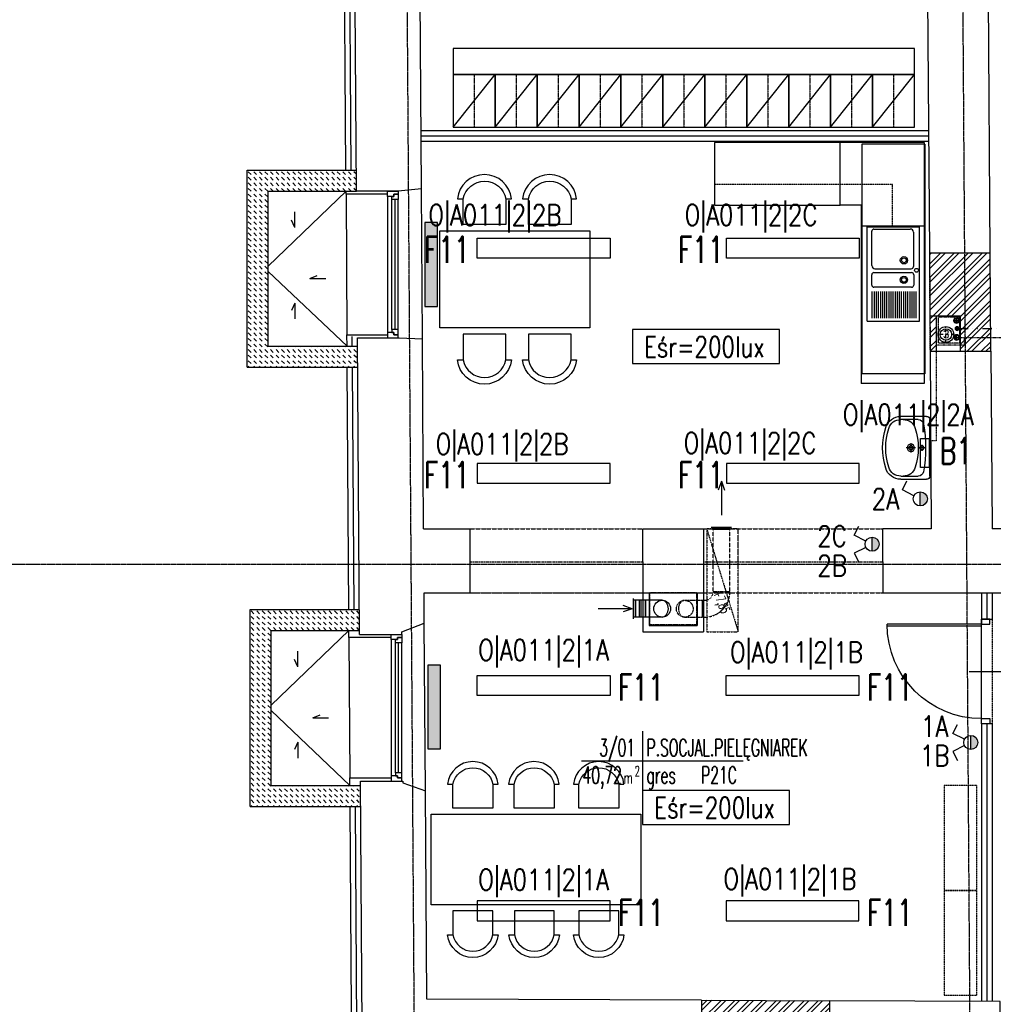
# Model space of a CAD drawing. Header units: inches. Extents: x -281236 to -70395, y 38777 to 102341.
# Tile 9 of 244: x -143289 to -142360, y 41201 to 42141. Entities that reach past the tile are written whole.
import ezdxf
from ezdxf.enums import TextEntityAlignment as Align

# ---------------------------------------------------------------- set-up
doc = ezdxf.new("R2010")
doc.units = ezdxf.units.IN
doc.header["$MEASUREMENT"] = 0
for name, pattern in [('00-inst$0$DASHDOT', [1, 0.5, -0.25, 0, -0.25]), ('CENTER', [2, 1.25, -0.25, 0.25, -0.25]), ('DASHDOT', [1, 0.5, -0.25, 0, -0.25]), ('DASHED', [0.75, 0.5, -0.25]), ('DASHED2', [0.375, 0.25, -0.125]), ('DIVIDE', [31.75, 12.7, -6.35, 0, -6.35, 0, -6.35])]:
    doc.linetypes.add(name, pattern=pattern)
doc.layers.get('0').update_dxf_attribs({"color": 101})
for name, color, linetype in [('beton_hatch', 145, 'Continuous'), ('Cieniutko', 8, 'Continuous'), ('Drz---drzwi', 5, 'Continuous'), ('E-90', 6, 'Continuous'), ('E-OPIS-POM', 6, 'Continuous'), ('E35', 6, 'Continuous'), ('Ins-kan', 54, 'Continuous'), ('Ins-went', 141, 'Continuous'), ('Ins-went-opis', 141, 'Continuous'), ('Ins-wod', 152, 'Continuous'), ('Mw-cr-rury', 160, 'DIVIDE'), ('Mw-wc-rury', 160, 'DASHDOT'), ('Okn---okna', 5, 'Continuous'), ('Os-osie glowne', 8, 'CENTER'), ('piony_K_nr', 240, 'Continuous'), ('Sc-cegla pelna', 32, 'Continuous'), ('Sc-cegla pelna-hatch', 8, 'Continuous'), ('Sc-gazobeton', 45, 'Continuous'), ('Sc-gk', 120, 'Continuous'), ('Sc-gk-hatch', 8, 'Continuous'), ('Sc-izolacja term-obrys', 132, 'Continuous'), ('Sc-izolacja term-styropian', 151, 'STYROPIAN-KA'), ('Sc-nad', 5, 'DASHED2'), ('Sc-nadproza kon', 5, 'DASHED2'), ('studzienki_widok', 52, 'Continuous'), ('Suf-widok', 8, 'Continuous'), ('W-otwor-strop', 126, 'Continuous'), ('Wyp-grzejniki', 56, 'Continuous'), ('Wyp-kuchnia', 71, 'Continuous'), ('Wyp-meble', 155, 'Continuous'), ('Wyp-sanitar', 131, 'Continuous')]:
    doc.layers.add(name, color=color, linetype=linetype)
doc.styles.add('KA wymiar', font='romans.shx', dxfattribs={"width": 0.6})
doc.styles.add('ROMANS', font='romans', dxfattribs={"width": 0.85})
doc.styles.add('TYTUL2', font='ARIAL.TTF')
doc.linetypes.add('BATTING', pattern='A,0.0001,-0.1,[134,ltypeshp.shx,S=0.1,R=0,X=-0.1,Y=0],-0.2,[134,ltypeshp.shx,S=0.1,R=180,X=0.1,Y=0],-0.1', length=0.4001)
doc.linetypes.add('STYROPIAN-KA', pattern='A,0.0001,-0.1,[135,ltypeshp.shx,S=0.1,R=0,X=-0.1,Y=0],0,[135,ltypeshp.shx,S=0.1,R=180,X=0.1,Y=0],-0.1', length=0.2001)
pattern_1 = [(45, (0.613, 0), (-6.6291261, 6.6291261), []), (45, (5.032, 0), (-6.6291261, 6.6291261), [])]

# ---------------------------------------------------------------- blocks, each defined once
blk = doc.blocks.new('_kdfjgkfh')
at = {"linetype": 'Continuous'}
for p, q in [((40, 0), (0, 0)), ((0, 0), (0, -50)), ((0, -50), (40, 0)), ((40, -50), (40, 0)), ((0, -50), (40, -50))]:
    blk.add_line(p, q, dxfattribs=at)
at = {"linetype": 'DASHED', "ltscale": 0.2}
blk.add_line((20, 0), (20, -50), dxfattribs=at)
blk = doc.blocks.new('W029')
for points in [[(-53.78, 76.9), (-59.03, 76.9, -0.895014), (-7.4, 76.9), (-12.96, 76.9, 0.825539), (-53.71, 76.86), (-53.71, 52.3), (-12.96, 52.3), (-12.96, 76.9)], [(8.36, 76.9), (3.1, 76.9, -0.895014), (54.73, 76.9), (49.18, 76.9, 0.825539), (8.43, 76.86), (8.43, 52.3), (49.18, 52.3), (49.18, 76.9)], [(-53.78, -76.9), (-59.03, -76.9, 0.895014), (-7.4, -76.9), (-12.96, -76.9, -0.825539), (-53.71, -76.86), (-53.71, -52.3), (-12.96, -52.3), (-12.96, -76.9)], [(8.36, -76.9), (3.1, -76.9, 0.895014), (54.73, -76.9), (49.18, -76.9, -0.825539), (8.43, -76.86), (8.43, -52.3), (49.18, -52.3), (49.18, -76.9)]]:
    blk.add_lwpolyline(points, format="xyb")
at = {"linetype": 'Continuous'}
blk.add_lwpolyline([(-71.54, 46.41), (71.54, 46.41), (71.54, -46.41), (-71.54, -46.41), (-71.54, 46.41)], dxfattribs=at)
blk = doc.blocks.new('W030')
for points in [[(-78.99, 71.86), (-83.9, 71.86, -0.895014), (-35.66, 71.86), (-40.84, 71.86, 0.825539), (-78.93, 71.83), (-78.93, 48.87), (-40.84, 48.87), (-40.84, 71.86)], [(-17.5, 71.86), (-22.41, 71.86, -0.895014), (25.83, 71.86), (20.64, 71.86, 0.825539), (-17.44, 71.83), (-17.44, 48.87), (20.64, 48.87), (20.64, 71.86)], [(41.09, 71.86), (36.18, 71.86, -0.895014), (84.42, 71.86), (79.23, 71.86, 0.825539), (41.15, 71.83), (41.15, 48.87), (79.23, 48.87), (79.23, 71.86)], [(-78.99, -71.86), (-83.9, -71.86, 0.895014), (-35.66, -71.86), (-40.84, -71.86, -0.825539), (-78.93, -71.83), (-78.93, -48.87), (-40.84, -48.87), (-40.84, -71.86)], [(-17.22, -71.86), (-22.13, -71.86, 0.895014), (26.11, -71.86), (20.92, -71.86, -0.825539), (-17.16, -71.83), (-17.16, -48.87), (20.92, -48.87), (20.92, -71.86)], [(41.09, -71.86), (36.18, -71.86, 0.895014), (84.42, -71.86), (79.23, -71.86, -0.825539), (41.15, -71.83), (41.15, -48.87), (79.23, -48.87), (79.23, -71.86)]]:
    blk.add_lwpolyline(points, format="xyb")
at = {"linetype": 'Continuous'}
blk.add_lwpolyline([(-100, 43.37), (100, 43.37), (100, -43.37), (-100, -43.37), (-100, 43.37)], dxfattribs=at)
blk = doc.blocks.new('pow')
for p, q in [((0, 0.523), (0, -0.523)), ((-1.075, 0), (1.78, 0))]:
    blk.add_line(p, q)
at = {"style": 'KA wymiar', "width": 0.6}
for s, height, p in [('2', 0.18, (-0.139, -0.27)), ('m', 0.21, (-0.333, -0.401))]:
    blk.add_text(s, height=height, dxfattribs=at).set_placement(p)
for tag, p in [('01', (-0.131, 0.084)), ('000.00', (-0.364, -0.401))]:
    blk.add_attdef(tag, text='', height=0.3, dxfattribs=at).set_placement(p, align=Align.RIGHT)
for tag, p in [('POMIESZCZENIE', (0.071, 0.084)), ('POSADZKA', (0.071, -0.401))]:
    blk.add_attdef(tag, p, '', height=0.3, dxfattribs=at)
blk = doc.blocks.new('_0630_DRZWI_90')
at = {"ltscale": 7}
for p, q in [((5, 8), (5, 98)), ((6.8, 8), (6.8, 97.98))]:
    blk.add_line(p, q, dxfattribs=at)
at = {"ltscale": 25}
for p, q in [((50, 19.7), (50, -28.9)), ((5, 8), (0, 8)), ((0, 8), (5, 8)), ((0, 0), (0, 8)), ((5, 0), (0, 0)), ((5, 0), (0, 0)), ((95, 8), (5, 8)), ((5, 8), (5, 0)), ((95, 8), (95, 0)), ((100, 8), (95, 8)), ((95, 0), (100, 0)), ((95, 0), (100, 0)), ((100, 0), (100, 8))]:
    blk.add_line(p, q, dxfattribs=at)
at = {"ltscale": 7}
blk.add_arc((5, 8), 90, 0, 90, dxfattribs=at)
blk = doc.blocks.new('ramiak140')
at = {"layer": 'Okn---okna'}
for p, q in [((-10, 135), (-10, 5)), ((-6, 8), (-6, 132)), ((-3, 8), (-3, 132)), ((0, 8), (0, 132))]:
    blk.add_line(p, q, dxfattribs=at)
for points in [[(-10, 135), (-10, 140), (0, 140), (0, 137), (-4, 137), (-4, 135)], [(-6, 132), (-6, 135), (-4, 135), (-4, 137), (0, 137), (0, 135), (0, 132)], [(-10, 5), (-10, 0), (0, 0), (0, 3), (-4, 3), (-4, 5)], [(-6, 8), (-6, 5), (-4, 5), (-4, 3), (0, 3), (0, 5), (0, 8)]]:
    blk.add_lwpolyline(points, close=True, dxfattribs=at)
blk = doc.blocks.new('umywalka_60x45')
at = {"ltscale": 25}
for p, q in [((-27, 0), (27, 0)), ((-30, -27.72), (-30, -3)), ((3, -7.5), (-3, -7.5)), ((0, -4.5), (0, -10.5)), ((30, -3), (30, -27.72)), ((-27, -27.72), (-27, -11.03)), ((4.5, -18), (-4.5, -18)), ((0, -13.5), (0, -22.5)), ((27, -11.03), (27, -27.72))]:
    blk.add_line(p, q, dxfattribs=at)
for centre, radius in [((0, -7.5), 2), ((0, -18), 3.5), ((0, -18), 2)]:
    blk.add_circle(centre, radius, dxfattribs=at)
for centre, radius, start, end in [((27, -3), 3, 0, 90), ((-27, -3), 3, 90, 180), ((-22, -11.03), 5, 100.52627, 180), ((0, -129.43), 125.43, 79.47373, 100.52627), ((22, -11.03), 5, 0, 79.47373), ((-15, -25.28), 12, 107.3129, 180), ((0, -73.4), 62.4, 72.6871, 107.3129), ((15, -25.28), 12, 0, 72.6871), ((-15, -27.72), 15, 180, 252.6871), ((-15, -27.72), 12, 180, 252.6871), ((15, -27.72), 12, 287.3129, 0), ((15, -27.72), 15, 287.3129, 0), ((0, 20.4), 65.4, 252.6871, 287.3129), ((0, 20.4), 62.4, 252.6871, 287.3129)]:
    blk.add_arc(centre, radius, start, end, dxfattribs=at)
blk = doc.blocks.new('zlew_A')
at = {"layer": 'Wyp-kuchnia', "color": 155}
for p, q in [((5, -169.11), (5, -79.11)), ((5, -79.11), (55, -79.11)), ((9.5, -115.93), (9.5, -83.11)), ((11.5, -81.11), (46.19, -81.11)), ((49.19, -84.11), (49.19, -116.93)), ((55, -169.11), (55, -79.11)), ((12.5, -118.93), (47.19, -118.93)), ((9.5, -134.61), (9.5, -124.61)), ((11.5, -122.61), (47.5, -122.61)), ((49.5, -124.61), (49.5, -134.61)), ((10, -166.11), (10, -140.61)), ((47.5, -136.61), (11.5, -136.61)), ((12, -166.11), (12, -140.61)), ((14, -166.11), (14, -140.61)), ((16, -166.11), (16, -140.61)), ((18, -166.11), (18, -140.61)), ((20, -166.11), (20, -140.61)), ((22, -166.11), (22, -140.61)), ((24, -166.11), (24, -140.61)), ((26, -166.11), (26, -140.61)), ((28, -166.11), (28, -140.61)), ((30, -166.11), (30, -140.61)), ((32, -166.11), (32, -140.61)), ((34, -166.11), (34, -140.61)), ((36, -166.11), (36, -140.61)), ((38, -166.11), (38, -140.61)), ((40, -166.11), (40, -140.61)), ((42, -166.11), (42, -140.61)), ((44, -166.11), (44, -140.61)), ((46, -166.11), (46, -140.61)), ((48, -166.11), (48, -140.61)), ((50, -166.11), (50, -140.61)), ((52, -166.11), (52, -140.61)), ((5, -169.11), (55, -169.11))]:
    blk.add_line(p, q, dxfattribs=at)
for centre, radius in [((40.17, -110.92), 3.5), ((40.17, -110.92), 2.25), ((52.13, -120.42), 1.82), ((40.17, -129.55), 3.5), ((40.17, -129.55), 2.25)]:
    blk.add_circle(centre, radius, dxfattribs=at)
for centre, radius, start, end in [((11.5, -83.11), 2, 90, 180), ((46.19, -84.11), 3, 0, 90), ((12.5, -115.93), 3, 180, 270), ((47.19, -116.93), 2, 270, 0), ((11.5, -124.61), 2, 90, 180), ((47.5, -124.61), 2, 0, 90), ((11.5, -134.61), 2, 180, 270), ((47.5, -134.61), 2, 270, 0)]:
    blk.add_arc(centre, radius, start, end, dxfattribs=at)
at = {"layer": 'Wyp-meble'}
for p, q in [((0, 0), (0, -219.11)), ((60, 0), (0, 0)), ((60, 0), (60, -219.11)), ((60, -219.11), (0, -219.11))]:
    blk.add_line(p, q, dxfattribs=at)
blk = doc.blocks.new('0630_STRZAŁKA')
at = {"ltscale": 0.5}
for points in [[(0, 0), (-3.03, -8.56)], [(0, 0), (0, -32.43)], [(0, 0), (3.03, -8.56)]]:
    blk.add_lwpolyline(points, dxfattribs=at)
blk = doc.blocks.new('_gslkflhklgj')
at = {"linetype": '00-inst$0$DASHDOT', "ltscale": 5}
for p, q in [((7.5, 0), (-7.5, 0)), ((0, -7.5), (0, 7.5))]:
    blk.add_line(p, q, dxfattribs=at)
for radius in [7.5, 5.5]:
    blk.add_circle((0, 0), radius)
blk = doc.blocks.new('pion_woda')
at = {"layer": 'Ins-wod'}
for p, q in [((3, 0), (-3, 0)), ((0, 3), (0, -3))]:
    blk.add_line(p, q, dxfattribs=at)
for centre, radius in [((0, 0.02), 2.55), ((0, 0), 2)]:
    blk.add_circle(centre, radius, dxfattribs=at)
blk = doc.blocks.new('pion_mały')
at = {"layer": 'Ins-wod'}
for p, q in [((0, 2.08), (0, -2.12)), ((2.1, -0.02), (-2.1, -0.02))]:
    blk.add_line(p, q, dxfattribs=at)
for centre, radius in [((0, 0), 1.79), ((0, -0.02), 1.4)]:
    blk.add_circle(centre, radius, dxfattribs=at)
blk = doc.blocks.new('_vxkdjhgkljhkgjhk')
for q in [(14, 6), (30.2, 0)]:
    blk.add_line((0, 0), q)
blk = doc.blocks.new('G_80')
at = {"layer": 'Wyp-grzejniki'}
h = blk.add_hatch(dxfattribs=at)
h.set_pattern_fill('DOTS', color=256, scale=0.5, angle=90, style=0)
h.set_pattern_definition([(90, (-37823.9399, -77504.90915), (-0.79375, 0.396875), [0, -0.79375])])
h.paths.add_polyline_path([(80, -12), (80, 0), (0, 0), (0, -12)])
blk.add_lwpolyline([(0, 0), (0, -12), (80, -12), (80, 0)], close=True, dxfattribs=at)

msp = doc.modelspace()

# ---------------------------------------------------------------- hatches: boundary and pattern name
at = {"layer": 'beton_hatch'}
h = msp.add_hatch(dxfattribs=at)
h.set_pattern_fill('DASH', color=256, scale=30, angle=135, style=0)
h.set_pattern_definition([(135, (-98679.7023, 183930.568), (-5.30330086, 8e-16), [3.75, -3.75])])
h.paths.add_polyline_path([(-143071.93, 41905.68), (-143071.93, 41900.68), (-143051.93, 41900.68), (-143051.93, 41905.68)])
h.paths.add_polyline_path([(-143071.93, 41997.18), (-143071.93, 41905.68), (-143051.93, 41905.68), (-143051.93, 41977.18), (-142967.86, 41977.18), (-142967.86, 41997.18)])
h.paths.add_polyline_path([(-143071.93, 41900.68), (-143071.93, 41809.18), (-142967.87, 41809.18), (-142967.87, 41829.18), (-143051.93, 41829.18), (-143051.93, 41900.68)])
h = msp.add_hatch(dxfattribs=at)
h.set_pattern_fill('DASH', color=256, scale=30, angle=135, style=0)
h.set_pattern_definition([(135, (-98676.9024, 183511.493), (-5.30330086, 8e-16), [3.75, -3.75])])
h.paths.add_polyline_path([(-143069.13, 41486.61), (-143069.13, 41481.61), (-143049.13, 41481.61), (-143049.13, 41486.61)])
h.paths.add_polyline_path([(-143069.13, 41578.11), (-143069.13, 41486.61), (-143049.13, 41486.61), (-143049.13, 41558.11), (-142965.06, 41558.11), (-142965.06, 41578.11)])
h.paths.add_polyline_path([(-143069.13, 41481.61), (-143069.13, 41390.11), (-142965.07, 41390.11), (-142965.07, 41410.11), (-143049.13, 41410.11), (-143049.13, 41481.61)])
at = {"layer": 'E35'}
for points in [[(-142430.02, 41676.8, 0.414214), (-142423.27, 41683.55, 0.414214), (-142430.02, 41690.3)], [(-142475.97, 41633.58, 0.414214), (-142469.22, 41640.33, 0.414214), (-142475.97, 41647.08)], [(-142381.84, 41444.4, 0.414214), (-142375.09, 41451.15, 0.414214), (-142381.84, 41457.9)]]:
    msp.add_hatch(color=256, dxfattribs=at).paths.add_polyline_path(points)
at = {"layer": 'Sc-cegla pelna-hatch'}
h = msp.add_hatch(dxfattribs=at)
h.set_pattern_fill('ANSI32', color=256, scale=25, style=0)
h.set_pattern_definition(pattern_1)
h.paths.add_polyline_path([(-142363.35, 41918.36), (-142387.35, 41918.36), (-142386.73, 41824.36), (-142362.73, 41824.36)])
h.paths.add_polyline_path([(-142420.95, 41858.16), (-142391.69, 41858.16), (-142391.69, 41824.36), (-142386.73, 41824.36), (-142387.35, 41918.36), (-142421.36, 41918.36)])
h = msp.add_hatch(dxfattribs=at)
h.set_pattern_fill('ANSI32', color=256, scale=25, style=0)
h.set_pattern_definition(pattern_1)
h.paths.add_polyline_path([(-142414.95, 41858.16), (-142420.95, 41858.16), (-142420.73, 41824.36), (-142414.8, 41824.36), (-142414.8, 41830.08), (-142414.77, 41830.08)])
h = msp.add_hatch(dxfattribs=at)
h.set_pattern_fill('ANSI32', color=256, scale=25, style=0)
h.set_pattern_definition(pattern_1)
h.paths.add_polyline_path([(-142516.56, 41204.64), (-142638.56, 41205.14), (-142638.56, 41133.14), (-142516.56, 41132.64)])

# ---------------------------------------------------------------- linework, layer by layer
at = {"color": 5, "linetype": 'Continuous', "lineweight": -2}
for p, q in [((-142627.68, 41654.96), (-142611.68, 41654.96)), ((-142611.68, 41654.96), (-142627.68, 41654.96)), ((-142637.66, 41570.76), (-142637.66, 41586.76))]:
    msp.add_line(p, q, dxfattribs=at)
at = {"layer": 'Cieniutko'}
for p, q in [((-142977.74, 41977.18), (-143051.93, 41905.68)), ((-143051.93, 41900.68), (-142976.8, 41829.18)), ((-142974.99, 41558.11), (-143049.13, 41486.61)), ((-143049.13, 41481.61), (-142973.97, 41410.11))]:
    msp.add_line(p, q, dxfattribs=at)
at = {"layer": 'E35'}
for p, q in [((-142447.09, 41692.1), (-142442.82, 41700.63)), ((-142436.06, 41686.57), (-142447.09, 41692.1)), ((-142430.02, 41676.8), (-142430.02, 41690.3)), ((-142493.04, 41648.87), (-142488.76, 41657.41)), ((-142482, 41643.35), (-142493.04, 41648.87)), ((-142475.97, 41633.58), (-142475.97, 41647.08)), ((-142482, 41637.3), (-142493.04, 41631.78)), ((-142493.04, 41631.78), (-142488.76, 41623.24)), ((-142398.91, 41459.7), (-142394.63, 41468.24)), ((-142387.87, 41454.18), (-142398.91, 41459.7)), ((-142381.84, 41444.4), (-142381.84, 41457.9)), ((-142387.87, 41448.13), (-142398.91, 41442.61)), ((-142398.91, 41442.61), (-142394.63, 41434.07))]:
    msp.add_line(p, q, dxfattribs=at)
for points in [[(-142852.54, 41932.37), (-142725.94, 41932.37), (-142725.94, 41913.37), (-142852.54, 41913.37)], [(-142614.9, 41932.37), (-142488.3, 41932.37), (-142488.3, 41913.37), (-142614.9, 41913.37)], [(-142429.83, 41741.12), (-142421.56, 41741.12), (-142421.56, 41713.42), (-142429.83, 41713.42)], [(-142852.54, 41698.41), (-142725.94, 41698.41), (-142725.94, 41717.41), (-142852.54, 41717.41)], [(-142614.9, 41698.41), (-142488.3, 41698.41), (-142488.3, 41717.41), (-142614.9, 41717.41)], [(-142852.54, 41514.89), (-142725.94, 41514.89), (-142725.94, 41495.89), (-142852.54, 41495.89)], [(-142615.14, 41514.89), (-142488.54, 41514.89), (-142488.54, 41495.89), (-142615.14, 41495.89)], [(-142852.54, 41280.93), (-142725.94, 41280.93), (-142725.94, 41299.93), (-142852.54, 41299.93)], [(-142615.14, 41280.93), (-142488.54, 41280.93), (-142488.54, 41299.93), (-142615.14, 41299.93)]]:
    msp.add_lwpolyline(points, close=True, dxfattribs=at)
at = {"layer": 'E35', "linetype": 'Continuous', "ltscale": 0.3}
for points in [[(-142704.66, 41812.78), (-142564.32, 41812.78), (-142564.32, 41845.06), (-142704.66, 41845.06)], [(-142694.94, 41373.02), (-142554.61, 41373.02), (-142554.61, 41405.3), (-142694.94, 41405.3)]]:
    msp.add_lwpolyline(points, close=True, dxfattribs=at)
at = {"layer": 'E35'}
for centre in [(-142430.02, 41683.55), (-142475.97, 41640.33), (-142381.84, 41451.15)]:
    msp.add_circle(centre, 6.75, dxfattribs=at)
at = {"layer": 'Ins-went'}
for p, q in [((-142629.43, 41656.46), (-142609.93, 41656.46)), ((-142611.68, 41654.46), (-142627.68, 41654.46)), ((-142703.68, 41569.01), (-142703.68, 41588.51)), ((-142701.68, 41586.76), (-142703.68, 41586.76)), ((-142701.68, 41586.76), (-142701.68, 41570.76)), ((-142701.68, 41570.76), (-142701.68, 41586.76)), ((-142692.18, 41586.76), (-142701.68, 41586.76)), ((-142697.68, 41570.76), (-142697.68, 41586.76)), ((-142696.18, 41570.76), (-142696.18, 41586.76)), ((-142692.18, 41570.76), (-142692.18, 41586.76)), ((-142676.18, 41586.76), (-142692.18, 41586.76)), ((-142692.18, 41586.76), (-142692.18, 41570.76)), ((-142701.68, 41570.76), (-142703.68, 41570.76)), ((-142692.18, 41570.76), (-142701.68, 41570.76)), ((-142676.18, 41570.76), (-142692.18, 41570.76))]:
    msp.add_line(p, q, dxfattribs=at)
at = {"layer": 'Ins-went', "linetype": 'DASHED', "ltscale": 0.4}
for p, q in [((-142627.68, 41654.46), (-142627.68, 41656.46)), ((-142627.68, 41594.76), (-142627.68, 41654.96)), ((-142611.68, 41654.46), (-142611.68, 41656.46)), ((-142611.68, 41594.76), (-142611.68, 41654.96)), ((-142637.66, 41586.76), (-142635.68, 41586.76, 4312))]:
    msp.add_line(p, q, dxfattribs=at)
at = {"layer": 'Ins-went', "linetype": 'DASHED', "ltscale": 0.2}
for p, q in [((-142611.68, 41594.76), (-142627.68, 41594.76)), ((-142654.68, 41586.76), (-142637.66, 41586.76))]:
    msp.add_line(p, q, dxfattribs=at)
msp.add_lwpolyline([(-142654.68, 41570.76), (-142635.68, 41570.76)], dxfattribs=at)
at = {"layer": 'Ins-went'}
msp.add_circle((-142676.18, 41578.76), 8, dxfattribs=at)
at = {"layer": 'Ins-went', "linetype": 'DASHED', "ltscale": 0.2}
msp.add_circle((-142654.68, 41578.76), 8, dxfattribs=at)
msp.add_circle((-142654.68, 41578.76), 8, dxfattribs=at)
msp.add_arc((-142635.68, 41594.76, 4312), 8, 270, 0, dxfattribs=at)
at = {"layer": 'Ins-went', "linetype": 'DASHED', "ltscale": 0.4}
msp.add_arc((-142635.68, 41594.76, 4312), 24, 270, 0, dxfattribs=at)
at = {"layer": 'Ins-went'}
msp.add_ellipse((-142676.18, 41578.76), major_axis=(0, 8), ratio=0.75, start_param=3.141593, end_param=6.283185, dxfattribs=at)
at = {"layer": 'Ins-went', "linetype": 'DASHED', "ltscale": 0.2}
msp.add_ellipse((-142654.68, 41578.76), major_axis=(0, -8), ratio=0.75, start_param=3.141593, end_param=6.283185, dxfattribs=at)
at = {"layer": 'Mw-cr-rury', "ltscale": 0.7}
msp.add_line((-142393.17, 41846.05), (-142278.45, 41846.05), dxfattribs=at)
at = {"layer": 'Mw-wc-rury', "ltscale": 0.8}
for p, q in [((-142393.33, 41837.6), (-142294.02, 41837.6)), ((-142388.14, 41837.6), (-142388.14, 41830.08)), ((-142388.14, 41830.08), (-142414.8, 41830.08))]:
    msp.add_line(p, q, dxfattribs=at)
at = {"layer": 'Mw-wc-rury'}
for p, q in [((-142414.8, 41830.08), (-142414.8, 41738.99)), ((-142414.8, 41738.99), (-142420.12, 41738.99))]:
    msp.add_line(p, q, dxfattribs=at)
at = {"layer": 'Okn---okna'}
for p, q in [((-142904.82, 41836.34), (-142905.79, 41979.34)), ((-142977.72, 41974.18), (-142976.87, 41840.18)), ((-142901.94, 41405.1), (-142903.2, 41564.84)), ((-142974.95, 41551.31), (-142974.02, 41417.31))]:
    msp.add_line(p, q, dxfattribs=at)
at = {"layer": 'Os-osie glowne'}
for p, q in [((-142907.44, 40431.76), (-142935.84, 44583.07)), ((-142377.42, 40431.76), (-142405.82, 44583.07))]:
    msp.add_line(p, q, dxfattribs=at)
msp.add_lwpolyline([(-143378.77, 41621.16), (-138190.25, 41621.16)], dxfattribs=at)
at = {"layer": 'Sc-cegla pelna'}
for p, q in [((-142363.35, 41918.36), (-142367.07, 42474.36)), ((-142905.79, 41979.34), (-142907.98, 42288.77)), ((-142423.67, 42265.16), (-142421.36, 41918.36)), ((-142421.36, 41918.36), (-142363.35, 41918.36)), ((-142903.74, 41654.97), (-142904.82, 41836.34)), ((-142420.73, 41824.36), (-142362.73, 41824.36)), ((-142903.74, 41654.97), (-142859.8, 41654.97)), ((-142865.68, 41654.97), (-142862.68, 41654.97)), ((-142859.8, 41654.97), (-142859.8, 41623.34)), ((-142694.68, 41654.97), (-142636.68, 41654.97)), ((-142694.68, 41623.34), (-142694.68, 41654.97)), ((-142636.68, 41654.97), (-142636.68, 41623.34)), ((-142465.72, 41623.34), (-142465.72, 41654.96)), ((-142859.8, 41623.34), (-142859.8, 41593.76)), ((-142694.68, 41623.34), (-142694.68, 41593.76)), ((-142636.68, 41623.34), (-142636.68, 41593.76)), ((-142465.72, 41623.34), (-142465.72, 41593.76)), ((-142903.2, 41564.84), (-142903.37, 41593.76)), ((-142903.37, 41593.76), (-142859.8, 41593.76)), ((-142694.68, 41593.76), (-142636.68, 41593.76)), ((-142959.69, 40768.46), (-142964, 41414.31)), ((-142900.61, 41206.21), (-142901.94, 41405.1))]:
    msp.add_line(p, q, dxfattribs=at)
for points in [[(-142905.79, 41979.34), (-142928.03, 41977.18), (-142928.03, 41977.18), (-142967.74, 41977.18), (-142969.92, 42288.77)], [(-142966.85, 41837.18), (-142926.9, 41837.18), (-142926.9, 41837.18), (-142904.82, 41836.34)], [(-142964.97, 41554.31), (-142966.85, 41837.18)], [(-142420.73, 41824.36), (-142419.6, 41654.96), (-142465.72, 41654.96)], [(-142362.73, 41824.36), (-142361.59, 41654.96)], [(-142465.72, 41593.76), (-142346.85, 41593.76), (-142346.85, 41654.96), (-142361.59, 41654.96)], [(-142964.94, 41554.31), (-142924.61, 41554.31), (-142924.63, 41556.64), (-142903.2, 41564.84)], [(-142963.97, 41414.31), (-142923.47, 41414.31), (-142923.46, 41412.64), (-142901.94, 41405.1)], [(-142638.56, 41205.14), (-142900.61, 41206.21)], [(-142638.56, 41205.14), (-142638.56, 41133.14)], [(-142516.56, 41132.64), (-142353.85, 41131.98), (-142353.85, 41203.98), (-142516.56, 41204.64)], [(-142516.56, 41204.64), (-142516.56, 41132.64)]]:
    msp.add_lwpolyline(points, dxfattribs=at)
at = {"layer": 'Sc-gazobeton'}
for p in [(-142420.95, 41858.16), (-142391.69, 41824.36)]:
    msp.add_line(p, (-142391.69, 41858.16), dxfattribs=at)
for points in [[(-142421.36, 41918.36), (-142420.73, 41824.36)], [(-142362.73, 41824.36), (-142363.35, 41918.36)], [(-142414.95, 41858.16), (-142414.73, 41824.4)], [(-142638.56, 41205.14), (-142516.56, 41204.64)]]:
    msp.add_lwpolyline(points, dxfattribs=at)
at = {"layer": 'Sc-gk'}
for p, q in [((-142906.19, 42034.97), (-142422.13, 42034.97)), ((-142906.12, 42024.97), (-142422.07, 42024.97)), ((-142694.68, 41593.76), (-142694.68, 41556.76)), ((-142688.68, 41593.76), (-142688.68, 41562.76)), ((-142642.68, 41593.76), (-142642.68, 41562.76)), ((-142636.68, 41593.76), (-142636.68, 41556.76)), ((-142371.59, 41593.76), (-142371.59, 41568.87)), ((-142361.59, 41593.76), (-142361.59, 41568.87)), ((-142371.59, 41568.87), (-142361.59, 41568.87)), ((-142694.68, 41556.76), (-142636.68, 41556.76)), ((-142688.68, 41562.76), (-142642.68, 41562.76)), ((-142371.59, 41468.87), (-142371.59, 41204.05)), ((-142361.59, 41468.87), (-142371.59, 41468.87)), ((-142361.59, 41468.87), (-142361.59, 41204.01))]:
    msp.add_line(p, q, dxfattribs=at)
at = {"layer": 'Sc-gk-hatch', "linetype": 'BATTING', "ltscale": 0.22}
for p, q in [((-142906.12, 42029.97), (-142422.07, 42029.97)), ((-142366.59, 41593.76), (-142366.59, 41568.87)), ((-142366.59, 41468.87), (-142366.59, 41204.05))]:
    msp.add_line(p, q, dxfattribs=at)
at = {"layer": 'Sc-izolacja term-obrys'}
for points in [[(-142977.88, 41997.18), (-142979.56, 42237.86)], [(-142938.03, 41974.18), (-142977.72, 41974.18), (-142977.74, 41977.18)], [(-142976.8, 41829.18), (-142976.87, 41840.18), (-142938.03, 41840.18)], [(-142975.13, 41578.11), (-142976.66, 41809.18)], [(-142934.61, 41551.31), (-142974.95, 41551.31), (-142974.99, 41558.11)], [(-142973.97, 41410.11), (-142974.02, 41417.31), (-142934.61, 41417.31)], [(-142751.76, 40758.67), (-142969.62, 40758.45), (-142973.84, 41390.11)]]:
    msp.add_lwpolyline(points, dxfattribs=at)
at = {"layer": 'Sc-izolacja term-styropian', "linetype": 'BATTING', "ltscale": 0.25}
for p, q in [((-142971.79, 41829.18), (-142971.84, 41838.37)), ((-142964.65, 40763.46), (-142968.84, 41390.11))]:
    msp.add_line(p, q, dxfattribs=at)
for points in [[(-142972.88, 41997.18), (-142974.56, 42237.86)], [(-142970.13, 41578.6), (-142971.66, 41809.18)]]:
    msp.add_lwpolyline(points, dxfattribs=at)
at = {"layer": 'Sc-nad', "ltscale": 4}
for p, q in [((-142859.8, 41623.34), (-142694.68, 41623.34)), ((-142636.68, 41623.34), (-142465.72, 41623.34)), ((-142859.8, 41593.76), (-142694.68, 41593.76))]:
    msp.add_line(p, q, dxfattribs=at)
at = {"layer": 'Sc-nad'}
msp.add_line((-142361.59, 41568.87), (-142361.59, 41468.87), dxfattribs=at)
msp.add_lwpolyline([(-142421.36, 41918.36), (-142420.73, 41824.36)], dxfattribs=at)
at = {"layer": 'Sc-nadproza kon', "linetype": 'DASHDOT', "ltscale": 0.5}
for p, q in [((-142859.8, 41654.97), (-142694.68, 41654.97)), ((-142636.68, 41654.97), (-142465.72, 41654.96)), ((-142859.8, 41593.76), (-142694.68, 41593.76)), ((-142636.68, 41593.76), (-142465.72, 41593.76)), ((-142636.68, 41593.76), (-142465.72, 41593.76)), ((-142636.68, 41593.76), (-142465.72, 41593.76))]:
    msp.add_line(p, q, dxfattribs=at)
at = {"layer": 'studzienki_widok'}
for p, q in [((-143071.93, 41809.18), (-143071.93, 41997.18)), ((-143071.93, 41997.18), (-142967.88, 41997.18)), ((-143051.93, 41829.18), (-143051.93, 41977.18)), ((-143051.93, 41977.18), (-142967.74, 41977.18)), ((-143051.93, 41829.18), (-142966.8, 41829.18)), ((-143071.93, 41809.18), (-142966.66, 41809.18)), ((-143069.13, 41390.11), (-143069.13, 41578.11)), ((-143069.13, 41578.11), (-142965.13, 41578.11)), ((-143049.13, 41410.11), (-143049.13, 41558.11)), ((-143049.13, 41558.11), (-142964.99, 41558.11)), ((-143049.13, 41410.11), (-142963.97, 41410.11)), ((-143069.13, 41390.11), (-142963.84, 41390.11))]:
    msp.add_line(p, q, dxfattribs=at)
at = {"layer": 'Suf-widok', "linetype": 'DIVIDE', "ltscale": 0.02}
msp.add_line((-142633.68, 41654.97), (-142603.68, 41556.76), dxfattribs=at)
msp.add_lwpolyline([(-142603.68, 41654.97), (-142633.68, 41654.97), (-142633.68, 41556.76), (-142603.68, 41556.76)], close=True, dxfattribs=at)
at = {"layer": 'W-otwor-strop', "linetype": 'DASHED2', "ltscale": 0.3}
for points in [[(-142412.69, 41857.16), (-142392.69, 41857.16), (-142392.69, 41832.16), (-142412.69, 41832.16)], [(-142688.18, 41563.76), (-142643.18, 41563.76), (-142643.18, 41593.76), (-142688.18, 41593.76)]]:
    msp.add_lwpolyline(points, close=True, dxfattribs=at)
at = {"layer": 'Wyp-meble'}
for p, q in [((-142426.4, 42023.73), (-142506.4, 42023.73)), ((-142426.4, 42023.73), (-142426.4, 41943.73)), ((-142426.4, 42022.11), (-142426.4, 41793.73)), ((-142486.4, 41963.73), (-142506.4, 41963.73)), ((-142486.4, 41963.73), (-142486.4, 41793.73)), ((-142426.4, 41943.73), (-142486.4, 41943.73)), ((-142426.4, 41793.73), (-142486.4, 41793.73))]:
    msp.add_line(p, q, dxfattribs=at)
at = {"layer": 'Wyp-meble', "linetype": 'DASHED2'}
for p in [(-142506.4, 41983.73), (-142456.4, 41943.73)]:
    msp.add_line(p, (-142456.4, 41983.73), dxfattribs=at)
at = {"layer": 'Wyp-meble'}
for points in [[(-142875.49, 42113.38), (-142875.49, 42088.38), (-142435.49, 42088.38), (-142435.49, 42113.38)], [(-142506.4, 41963.73), (-142506.4, 42023.73), (-142626.4, 42023.73), (-142626.4, 41963.73)]]:
    msp.add_lwpolyline(points, close=True, dxfattribs=at)
at = {"layer": 'Wyp-meble', "linetype": 'DASHED2'}
for points in [[(-142626.4, 41983.73), (-142506.4, 41983.73), (-142506.4, 42023.73), (-142626.4, 42023.73)], [(-142407.21, 41410.05), (-142407.21, 41310.05), (-142376.21, 41310.05), (-142376.21, 41410.05)], [(-142407.21, 41310.05), (-142407.21, 41210.05), (-142376.21, 41210.05), (-142376.21, 41310.05)]]:
    msp.add_lwpolyline(points, close=True, dxfattribs=at)

# ---------------------------------------------------------------- block references
msp.add_blockref('zlew_A', (-142485.78, 42022.11))
at = {"extrusion": (0, 0, -1), "zscale": -1, "rotation": 270}
for name, p in [('pion_woda', (142395.49, 41853.77)), ('pion_mały', (142394.96, 41846.05)), ('pion_woda', (142395.33, 41837.6))]:
    msp.add_blockref(name, p, dxfattribs=at)
at = {"layer": 'Cieniutko', "linetype": 'Continuous', "yscale": 0.5, "zscale": 0.5, "rotation": 90}
for p, xscale in [((-143026.66, 41942.39), 0.5), ((-143026.66, 41870.45), -0.5), ((-143023.86, 41523.31), 0.5), ((-143023.86, 41451.38), -0.5)]:
    msp.add_blockref('_vxkdjhgkljhkgjhk', p, dxfattribs=dict(at, xscale=xscale))
at = {"layer": 'Cieniutko', "linetype": 'Continuous', "xscale": 0.5, "yscale": 0.5, "zscale": 0.5}
for p in [(-143012.21, 41893.7), (-143009.41, 41474.63)]:
    msp.add_blockref('_vxkdjhgkljhkgjhk', p, dxfattribs=at)
at = {"layer": 'Drz---drzwi', "xscale": -1, "rotation": 90}
msp.add_blockref('_0630_DRZWI_90', (-142363.59, 41568.87), dxfattribs=at)
at = {"layer": 'E-OPIS-POM', "xscale": 54, "yscale": 54, "zscale": 54}
msp.add_blockref('pow', (-142694.94, 41433.54), dxfattribs=at).add_auto_attribs({'000.00': '40,72', '01': '3/01', 'POMIESZCZENIE': 'P.SOCJAL.PIELĘGNIAREK', 'POSADZKA': 'gres   P21C'})
at = {"layer": 'Ins-kan'}
msp.add_blockref('_gslkflhklgj', (-142405.55, 41840.4), dxfattribs=at)
at = {"layer": 'Ins-went-opis'}
msp.add_blockref('0630_STRZAŁKA', (-142619.68, 41700.42), dxfattribs=at)
at = {"layer": 'Ins-went-opis', "rotation": 270}
msp.add_blockref('0630_STRZAŁKA', (-142704.85, 41578.76), dxfattribs=at)
at = {"layer": 'Okn---okna'}
for p in [(-142928.03, 41837.18), (-142924.61, 41414.31)]:
    msp.add_blockref('ramiak140', p, dxfattribs=at)
at = {"layer": 'Wyp-grzejniki', "rotation": 90}
for p in [(-142902.45, 41867.18), (-142899.57, 41444.97)]:
    msp.add_blockref('G_80', p, dxfattribs=at)
at = {"layer": 'Wyp-meble'}
for p in [(-142875.49, 42088.38), (-142835.49, 42088.38), (-142795.49, 42088.38), (-142755.49, 42088.38), (-142715.49, 42088.38), (-142675.49, 42088.38), (-142635.49, 42088.38), (-142595.49, 42088.38), (-142555.49, 42088.38), (-142515.49, 42088.38), (-142475.49, 42088.38)]:
    msp.add_blockref('_kdfjgkfh', p, dxfattribs=at)
at = {"layer": 'Wyp-meble', "rotation": 180}
for name, p in [('W029', (-142816.79, 41893.04)), ('W030', (-142796.53, 41339.44))]:
    msp.add_blockref(name, p, dxfattribs=at)
at = {"layer": 'Wyp-sanitar', "xscale": -1, "rotation": 270}
msp.add_blockref('umywalka_60x45', (-142420.95, 41732.27), dxfattribs=at)

# ---------------------------------------------------------------- texts
at = {"layer": 'E-90', "style": 'ROMANS'}
for s, rotation, width, p in [('O|A011|2|2B', 0, 0.8, (-142835.83, 41953.07)), ('O|A011|2|2C', 0, 0.8, (-142591.43, 41952.91, 2)), ('Eśr=200lux', 360, 0.75, (-142636, 41828.63)), ('O|A011|2|2A', 0, 0.8, (-142441.55, 41762.53)), ('O|A011|2|2B', 0, 0.8, (-142828.95, 41734.5)), ('O|A011|2|2C', 0, 0.8, (-142592.41, 41735.33, 2)), ('2A', 0, 0.8, (-142463.2, 41683.55)), ('2C', 0, 0.8, (-142514.13, 41647.98)), ('2B', 0, 0.8, (-142514.13, 41619.92)), ('O|A011|2|1A', 360, 0.8, (-142789.35, 41537.95)), ('O|A011|2|1B', 0, 0.8, (-142548.2, 41535.88, -2)), ('1A', 0, 0.8, (-142416.29, 41466.5)), ('1B', 0, 0.8, (-142416.29, 41438.52)), ('Eśr=200lux', 360, 0.75, (-142626.29, 41388.87)), ('O|A011|2|1A', 360, 0.8, (-142789.35, 41318.85)), ('O|A011|2|1B', 0, 0.8, (-142554.42, 41319.34))]:
    msp.add_text(s, height=20, rotation=rotation, dxfattribs=dict(at, width=width)).set_placement(p, align=Align.MIDDLE)
at = {"layer": 'E35', "style": 'ROMANS', "width": 0.7}
for s, p in [('F11', (-142881.63, 41921.28)), ('F11', (-142639.31, 41921.28)), ('B1', (-142396.15, 41729.17)), ('F11', (-142881.63, 41706.32)), ('F11', (-142639.31, 41706.32)), ('F11', (-142696.43, 41503.8)), ('F11', (-142459.03, 41503.8)), ('F11', (-142696.43, 41288.83)), ('F11', (-142459.03, 41288.83))]:
    msp.add_text(s, height=25, dxfattribs=at).set_placement(p, align=Align.MIDDLE)
at = {"layer": 'piony_K_nr', "style": 'TYTUL2'}
msp.add_text('3', height=8, dxfattribs=at).set_placement((-142408.44, 41836.74, -76.7))
at = {"layer": 'Suf-widok', "style": 'KA wymiar', "width": 0.6}
msp.add_text(' +7,85', height=9, rotation=291.41191, dxfattribs=at).set_placement((-142628.98, 41597.51))

doc.saveas('drawing.dxf')
